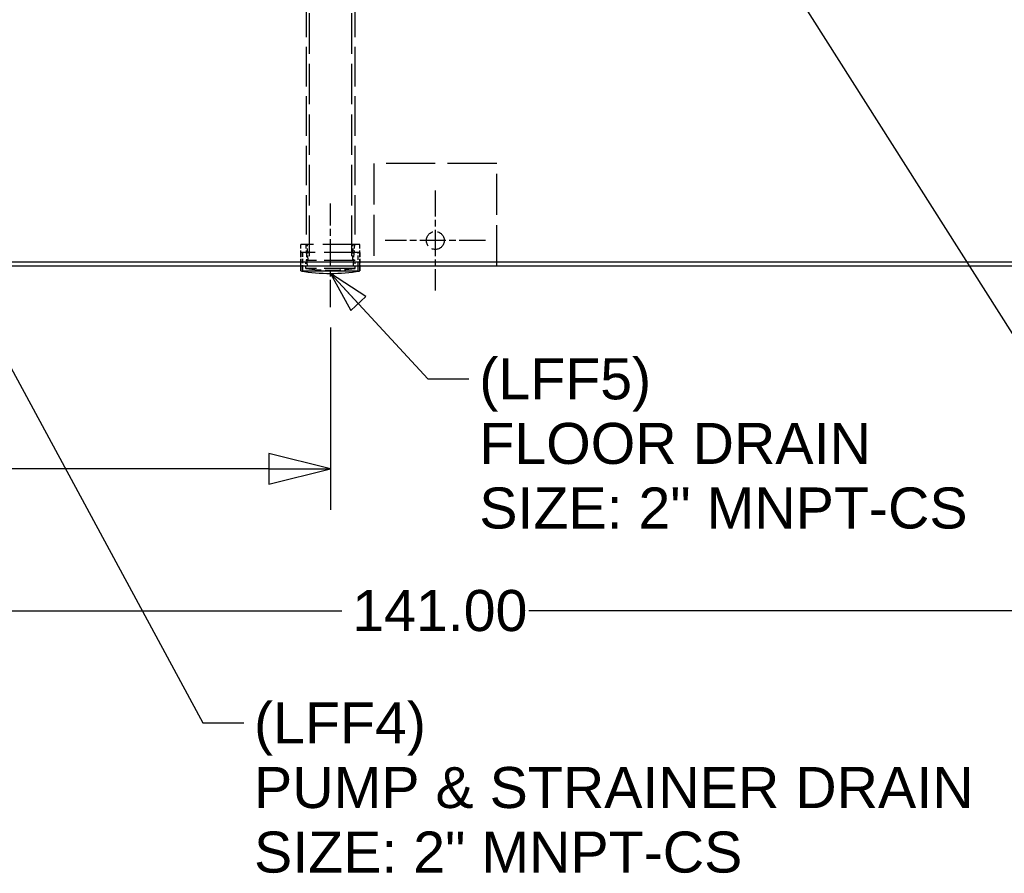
# Model space of a CAD drawing. Header units: inches. Extents: x 4 to 540, y 12 to 340.
# Tile 84 of 124: x 251 to 300, y 183 to 225. Entities that reach past the tile are written whole.
import ezdxf

# ---------------------------------------------------------------- set-up
doc = ezdxf.new("R2010")
doc.units = ezdxf.units.IN
doc.header["$LTSCALE"] = 16
doc.header["$MEASUREMENT"] = 0
doc.linetypes.add('CHAIN', pattern=[0.7087, 0.4724, -0.0591, 0.1181, -0.0591])
doc.linetypes.add('DASHED', pattern=[0.2067, 0.1654, -0.0413])
doc.layers.get('0').update_dxf_attribs({"lineweight": 25})
doc.layers.get('DEFPOINTS').update_dxf_attribs({"lineweight": 25})
for name, color, linetype, lineweight in [('CENTER', 7, 'CHAIN', 25), ('Center Mark(ANSI)', 7, 'Continuous', 25), ('DIMEN', 7, 'Continuous', 25), ('HIDDEN', 7, 'DASHED', 25)]:
    doc.layers.add(name, color=color, linetype=linetype, lineweight=lineweight)
doc.styles.get("Standard").update_dxf_attribs({"font": 'arial.ttf'})
doc.dimstyles.new('DEFAULT-ANSI', dxfattribs={"dimscale": 16, "dimtxt": 0.125, "dimasz": 0.1875, "dimexe": 0.125, "dimexo": 0.0625, "dimgap": 0.031496, "dimtad": 0, "dimtih": 1, "dimtoh": 1, "dimrnd": 1e-08, "dimzin": 4, "dimdsep": 46, "dimtxsty": 'Standard', "dimblk": 'Filled-1', "dimcen": 0.09, "dimdle": 0.393701, "dimclrd": 256, "dimclre": 256, "dimclrt": 256, "dimadec": 0, "dimazin": 1, "dimtfac": 1.504, "dimtofl": 0, "dimtmove": 0, "dimatfit": 3, "dimldrblk": 'Filled-1', "dimfxl": 1, "dimtolj": 1, "dimtzin": 4, "dimlwd": 25, "dimlwe": 25, "dimarcsym": 0})
doc.dimstyles.new('DEFAULT-ANSI$7', dxfattribs={"dimscale": 16, "dimtxt": 0.125, "dimasz": 0.125, "dimexe": 0.125, "dimexo": 0.0625, "dimgap": 0.031496, "dimtad": 0, "dimtih": 1, "dimtoh": 1, "dimrnd": 1e-08, "dimzin": 4, "dimdsep": 46, "dimtxsty": 'Standard', "dimblk": 'Filled-1', "dimcen": 0.09, "dimdle": 0.393701, "dimclrd": 256, "dimclre": 256, "dimclrt": 256, "dimadec": 0, "dimazin": 1, "dimtfac": 1.504, "dimtofl": 0, "dimtmove": 0, "dimatfit": 3, "dimldrblk": 'Filled-1', "dimfxl": 1, "dimtolj": 1, "dimtzin": 4, "dimlwd": 25, "dimlwe": 25, "dimarcsym": 0})

# ---------------------------------------------------------------- blocks, each defined once
blk = doc.blocks.new('Filled-1')
at = {"color": 0}
for p, q in [((0, 0), (-1, 0.25)), ((-1, 0.25), (-1, -0.25)), ((-1, 0), (0, 0)), ((-1, -0.25), (0, 0))]:
    blk.add_line(p, q, dxfattribs=at)
at = {"color": 0, "flags": 128}
blk.add_lwpolyline([(-1, -0.25), (0, 0), (-1, 0.25), (-1, -0.25)], dxfattribs=at)
at = {"color": 0}
blk.add_solid([(-1, -0.25), (0, 0), (-1, 0.25), (-1, -0.25)], dxfattribs=at)
blk = doc.blocks.new('*D28')
at = {"layer": 'DEFPOINTS', "color": 0, "linetype": 'Continuous'}
for p in [(201.262, 212.941), (266.647, 210.941), (266.647, 203.056)]:
    blk.add_point(p, dxfattribs=at)
at = {"layer": 'DIMEN', "linetype": 'Continuous', "lineweight": 25}
for p, q in [((201.262, 211.941), (201.262, 201.056)), ((266.647, 209.941), (266.647, 201.056)), ((204.262, 203.056), (230.068, 203.056)), ((263.647, 203.056), (237.84, 203.056))]:
    blk.add_line(p, q, dxfattribs=at)
at = {"layer": 'DIMEN', "linetype": 'Continuous', "lineweight": 25, "xscale": 3, "yscale": 3, "zscale": 3, "rotation": 180}
blk.add_blockref('Filled-1', (201.262, 203.056), dxfattribs=at)
at = {"layer": 'DIMEN', "linetype": 'Continuous', "lineweight": 25, "xscale": 3, "yscale": 3, "zscale": 3}
blk.add_blockref('Filled-1', (266.647, 203.056), dxfattribs=at)
at = {"layer": 'DIMEN', "linetype": 'Continuous', "lineweight": 25, "insert": (230.572, 204.078), "char_height": 2, "attachment_point": 1}
blk.add_mtext('\\A1;65.38', dxfattribs=at)
blk = doc.blocks.new('*D29')
at = {"layer": 'DEFPOINTS', "color": 0, "linetype": 'Continuous'}
for p in [(201.262, 212.941), (342.262, 212.941), (342.262, 196.131)]:
    blk.add_point(p, dxfattribs=at)
at = {"layer": 'DIMEN', "linetype": 'Continuous', "lineweight": 25}
for p, q in [((201.262, 211.941), (201.262, 194.131)), ((342.262, 211.941), (342.262, 194.131)), ((204.262, 196.131), (267.204, 196.131)), ((339.262, 196.131), (276.32, 196.131))]:
    blk.add_line(p, q, dxfattribs=at)
at = {"layer": 'DIMEN', "linetype": 'Continuous', "lineweight": 25, "xscale": 3, "yscale": 3, "zscale": 3, "rotation": 180}
blk.add_blockref('Filled-1', (201.262, 196.131), dxfattribs=at)
at = {"layer": 'DIMEN', "linetype": 'Continuous', "lineweight": 25, "xscale": 3, "yscale": 3, "zscale": 3}
blk.add_blockref('Filled-1', (342.262, 196.131), dxfattribs=at)
at = {"layer": 'DIMEN', "linetype": 'Continuous', "lineweight": 25, "insert": (267.708, 197.152), "char_height": 2, "attachment_point": 1}
blk.add_mtext('\\A1;141.00', dxfattribs=at)

msp = doc.modelspace()

# ---------------------------------------------------------------- linework, layer by layer
for p, q in [((342.074, 213.129), (201.45, 213.129)), ((342.074, 212.941), (201.45, 212.941)), ((265.21, 212.705), (265.21, 212.941)), ((265.212, 212.705), (265.21, 212.705)), ((265.212, 212.941), (265.212, 212.705)), ((265.291, 212.941), (265.291, 212.692)), ((268.003, 212.692), (265.291, 212.692)), ((268.003, 212.692), (268.003, 212.941)), ((268.082, 212.941), (268.082, 212.705)), ((268.084, 212.705), (268.082, 212.705)), ((268.084, 212.705), (268.084, 212.941))]:
    msp.add_line(p, q)
for radius, start, end in [(8.465, 260.2257, 279.7743), (8.464, 260.2401, 260.7814), (8.464, 279.2186, 279.7599)]:
    msp.add_arc((266.647, 221.047), radius, start, end)
at = {"layer": 'CENTER', "linetype": 'CHAIN', "ltscale": 0.175522}
msp.add_line((266.647, 210.941), (266.647, 215.999), dxfattribs=at)
at = {"layer": 'Center Mark(ANSI)', "linetype": 'CHAIN', "ltscale": 0.16938}
for p, q in [((271.762, 216.632), (271.762, 211.751)), ((274.203, 214.191), (269.321, 214.191))]:
    msp.add_line(p, q, dxfattribs=at)
at = {"layer": 'HIDDEN', "ltscale": 0.727651}
for p, q in [((265.459, 257.316), (265.459, 213.999)), ((267.834, 257.316), (267.834, 213.999))]:
    msp.add_line(p, q, dxfattribs=at)
at = {"layer": 'HIDDEN', "ltscale": 0.745427}
for p, q in [((265.613, 257.316), (265.613, 212.941)), ((267.68, 257.316), (267.68, 212.941))]:
    msp.add_line(p, q, dxfattribs=at)
at = {"layer": 'HIDDEN', "ltscale": 0.907112}
msp.add_line((274.762, 217.941), (268.762, 217.941), dxfattribs=at)
at = {"layer": 'HIDDEN', "ltscale": 0.755926}
for p, q in [((268.762, 217.941), (268.762, 212.941)), ((274.762, 212.941), (274.762, 217.941))]:
    msp.add_line(p, q, dxfattribs=at)
at = {"layer": 'HIDDEN', "ltscale": 0.682525}
msp.add_line((268.084, 213.999), (265.21, 213.999), dxfattribs=at)
at = {"layer": 'HIDDEN', "ltscale": 0.125872}
for p, q in [((265.21, 212.941), (265.21, 213.999)), ((268.084, 212.941), (268.084, 213.999))]:
    msp.add_line(p, q, dxfattribs=at)
at = {"layer": 'HIDDEN', "ltscale": 0.126118}
for p, q in [((265.526, 212.941), (265.459, 213.999)), ((267.768, 212.941), (267.834, 213.999))]:
    msp.add_line(p, q, dxfattribs=at)
at = {"layer": 'HIDDEN', "ltscale": 0.093681}
for p, q in [((265.556, 213.212), (265.532, 213.999)), ((267.738, 213.212), (267.762, 213.999))]:
    msp.add_line(p, q, dxfattribs=at)
at = {"layer": 'HIDDEN', "ltscale": 0.079004}
for p, q in [((265.212, 213.606), (265.212, 212.941)), ((265.291, 213.606), (265.291, 212.941)), ((268.003, 212.941), (268.003, 213.606)), ((268.082, 213.606), (268.082, 212.941))]:
    msp.add_line(p, q, dxfattribs=at)
at = {"layer": 'HIDDEN', "ltscale": 0.658704}
msp.add_line((268.082, 213.606), (265.212, 213.606), dxfattribs=at)
at = {"layer": 'HIDDEN', "ltscale": 0.570329}
for p, q in [((267.848, 213.212), (265.446, 213.212)), ((267.848, 212.827), (265.446, 212.827))]:
    msp.add_line(p, q, dxfattribs=at)
at = {"layer": 'HIDDEN', "ltscale": 0.045758}
for p, q in [((265.446, 212.827), (265.446, 213.212)), ((267.848, 212.827), (267.848, 213.212))]:
    msp.add_line(p, q, dxfattribs=at)
at = {"layer": 'HIDDEN', "ltscale": 0.327138}
msp.add_circle((271.762, 214.191), 0.438, dxfattribs=at)
at = {"layer": 'HIDDEN', "ltscale": 0.286797}
msp.add_arc((266.647, 221.047), 8.307, 261.6888, 278.3112, dxfattribs=at)

# ---------------------------------------------------------------- texts
at = {"layer": 'DIMEN', "char_height": 2, "attachment_point": 1, "line_spacing_factor": 0.944221}
for s, insert, width in [('{(LFF5)\\PFLOOR DRAIN\\PSIZE: 2" MNPT-CS}', (273.906, 208.446), 23.81555), ('{(LFF4)\\PPUMP & STRAINER DRAIN\\PSIZE: 2" MNPT-CS}', (262.923, 191.673), 35.09299)]:
    msp.add_mtext(s, dxfattribs=dict(at, insert=insert, width=width))

# ---------------------------------------------------------------- dimensions: what is measured, and where the dimension line sits
at = {"layer": 'DIMEN', "linetype": 'Continuous', "lineweight": 25}
for base, p1, p2, picture, middle in [((266.646865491, 203.055757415), (201.261865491, 212.941281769), (266.646865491, 210.941281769), '*D28', (233.954365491, 203.055757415)), ((342.262, 196.131), (201.262, 212.941), (342.262, 212.941), '*D29', (271.762, 196.131))]:
    dim = msp.add_linear_dim(base=base, p1=p1, p2=p2, angle=180, dimstyle='DEFAULT-ANSI', override={"dimtih": 0, "dimtoh": 0, "dimdec": 2, "dimtp": 0, "dimtm": 0, "dimtdec": 2, "dimatfit": 1}, dxfattribs=at)
    dim.commit()
    dim.dimension.update_dxf_attribs({"geometry": picture, "text_midpoint": middle, "dimtype": 160})

# ---------------------------------------------------------------- leaders
at = {"layer": 'DIMEN', "linetype": 'Continuous', "lineweight": 25, "annotation_type": 0, "has_hookline": 1, "hookline_direction": 0}
for points, text_width in [([(284.167, 234.441), (299.881, 209.648), (301.881, 209.648)], 19.738), ([(248.585, 212.582), (260.419, 190.673), (262.419, 190.673)], 34.64), ([(266.647, 212.582), (271.402, 207.446), (273.402, 207.446)], 23.54)]:
    msp.add_leader(points, dimstyle='DEFAULT-ANSI$7', override={"dimtad": 0}, dxfattribs=dict(at, text_width=text_width))

doc.saveas('drawing.dxf')
